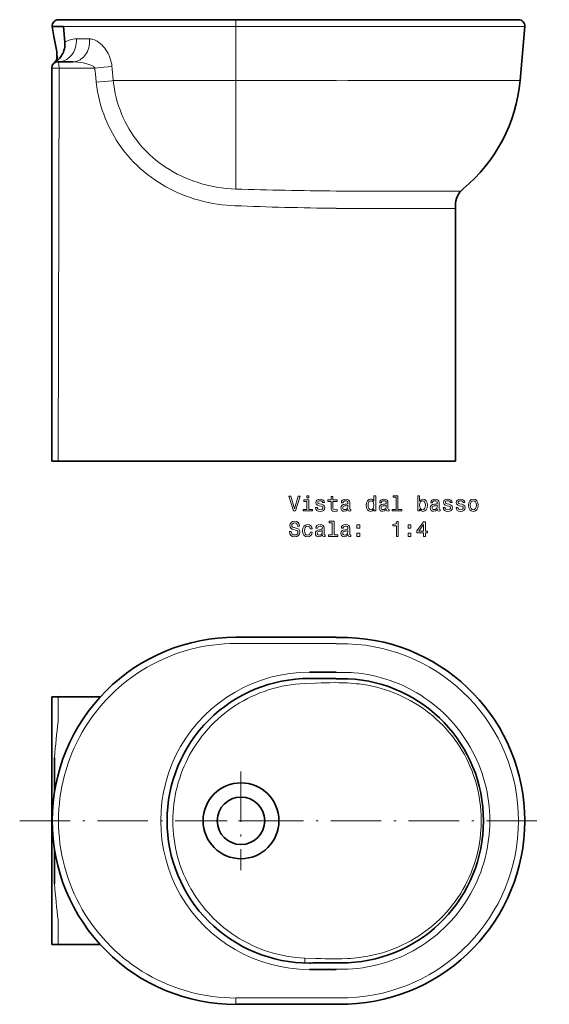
# Model space of a CAD drawing. Extents: x 46 to 344, y 35 to 284.
# Tile 2 of 2: x 218 to 344, y 35 to 269. Entities that reach past the tile are written whole.
import ezdxf

# ---------------------------------------------------------------- set-up
doc = ezdxf.new("R2010")
doc.units = 0
doc.linetypes.add('DASHDOT', pattern=[18.5, 12, -3, 0.5, -3])

msp = doc.modelspace()

# ---------------------------------------------------------------- linework, layer by layer
at = {"color": 7, "lineweight": 35, "ltscale": 0.066472}
msp.add_line((225.39, 267.44), (228.05, 267.44), dxfattribs=at)
at = {"color": 7, "lineweight": 35}
for p, q in [((226.89, 269.07), (269.07, 269.07)), ((292.94, 269.07), (269.07, 269.07)), ((336.27, 269.07), (295.69, 269.07)), ((225.28, 164.11), (225.28, 257.57)), ((321.28, 164.11), (321.28, 224.85)), ((321.28, 164.11), (321.28, 224.85)), ((292.94, 164.11), (226.78, 164.11)), ((292.94, 164.11), (226.78, 164.11)), ((321.28, 164.11), (295.69, 164.11)), ((295.69, 164.11), (321.28, 164.11)), ((269.07, 122.23), (292.94, 122.21)), ((269.07, 34.94), (292.94, 34.96))]:
    msp.add_line(p, q, dxfattribs=at)
at = {"color": 7, "lineweight": 13}
for p, q in [((228.05, 267.44), (269.07, 267.44)), ((269.07, 267.44), (292.94, 267.44)), ((337.76, 267.44), (295.69, 267.44)), ((227, 257.53), (226.92, 224.21)), ((269.07, 254.58), (239.91, 254.58)), ((292.94, 254.58), (269.07, 254.58)), ((336.64, 254.58), (295.69, 254.58)), ((292.94, 228.32), (322.52, 228.32)), ((226.92, 224.21), (226.78, 164.11)), ((292.94, 224.21), (321.28, 224.21)), ((269.07, 120.73), (292.94, 120.71)), ((292.94, 36.46), (269.07, 36.44))]:
    msp.add_line(p, q, dxfattribs=at)
at = {"color": 7, "lineweight": 35, "ltscale": 0.092832}
msp.add_line((228.05, 267.44), (228.4, 263.74), dxfattribs=at)
at = {"color": 7, "lineweight": 13, "ltscale": 0.32146}
msp.add_line((269.07, 254.58), (269.07, 267.44), dxfattribs=at)
at = {"color": 7, "lineweight": 35, "ltscale": 0.06875}
for p, q in [((295.69, 269.07), (292.94, 269.07)), ((292.94, 164.11), (295.69, 164.11)), ((295.69, 164.11), (292.94, 164.11)), ((295.69, 122.17), (292.94, 122.17)), ((295.69, 112.35), (292.94, 112.36)), ((295.69, 44.81), (292.94, 44.81)), ((295.69, 35), (292.94, 34.99))]:
    msp.add_line(p, q, dxfattribs=at)
at = {"color": 7, "lineweight": 13, "ltscale": 0.06875}
for p, q in [((295.69, 269.07), (292.94, 269.07)), ((295.69, 113.86), (292.94, 113.87)), ((292.94, 43.3), (295.69, 43.3))]:
    msp.add_line(p, q, dxfattribs=at)
at = {"color": 7, "lineweight": 35, "ltscale": 0.05608}
msp.add_line((295.18, 269.07), (292.94, 269.07), dxfattribs=at)
at = {"color": 7, "lineweight": 13, "ltscale": 0.068752}
for p, q in [((295.69, 267.44), (292.94, 267.42)), ((292.94, 120.69), (295.69, 120.67)), ((295.69, 36.5), (292.94, 36.48))]:
    msp.add_line(p, q, dxfattribs=at)
at = {"color": 7, "lineweight": 35, "ltscale": 0.322688}
msp.add_line((336.64, 254.58), (337.76, 267.44), dxfattribs=at)
at = {"color": 7, "lineweight": 13, "ltscale": 0.078656}
msp.add_line((234.28, 264.51), (231.13, 264.51), dxfattribs=at)
at = {"color": 7, "lineweight": 35, "ltscale": 0.000331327}
msp.add_line((225.95, 258.82), (225.94, 258.82), dxfattribs=at)
at = {"color": 7, "lineweight": 35, "ltscale": 0.000158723}
msp.add_line((225.95, 258.82), (225.94, 258.82), dxfattribs=at)
at = {"color": 7, "lineweight": 35, "ltscale": 0.087687}
msp.add_line((226.78, 259.07), (230.29, 259.07), dxfattribs=at)
at = {"color": 7, "lineweight": 13, "ltscale": 0.06876}
msp.add_line((295.69, 254.58), (292.94, 254.53), dxfattribs=at)
at = {"color": 7, "lineweight": 35, "ltscale": 0.0001584}
msp.add_line((321.28, 224.86), (321.28, 224.85), dxfattribs=at)
msp.add_line((321.28, 224.86), (321.28, 224.85), dxfattribs=at)
at = {"color": 7, "lineweight": 35, "ltscale": 0.0375}
for p, q in [((226.78, 164.11), (225.28, 164.11)), ((225.28, 164.11), (226.78, 164.11))]:
    msp.add_line(p, q, dxfattribs=at)
at = {"color": 7, "lineweight": 35, "ltscale": 0.034294}
for p, q in [((287.94, 113.92), (286.56, 113.92)), ((286.56, 43.25), (287.94, 43.25))]:
    msp.add_line(p, q, dxfattribs=at)
at = {"color": 7, "lineweight": 35, "ltscale": 0.019399}
for p, q in [((287.34, 112.4), (286.56, 112.42)), ((286.56, 44.75), (287.34, 44.76))]:
    msp.add_line(p, q, dxfattribs=at)
at = {"color": 7, "lineweight": 35, "ltscale": 0.07664}
for p, q in [((291, 113.92), (287.94, 113.92)), ((287.94, 43.25), (291, 43.25))]:
    msp.add_line(p, q, dxfattribs=at)
at = {"color": 7, "lineweight": 35, "ltscale": 0.03398}
for p, q in [((292.92, 113.92), (291.56, 113.92)), ((291.56, 43.25), (292.92, 43.25))]:
    msp.add_line(p, q, dxfattribs=at)
at = {"color": 7, "lineweight": 35, "ltscale": 0.001096}
msp.add_line((292.94, 113.87), (292.94, 113.91), dxfattribs=at)
at = {"color": 7, "lineweight": 35, "ltscale": 0.057662}
for p, q in [((292.48, 112.38), (290.17, 112.39)), ((290.17, 44.78), (292.48, 44.79))]:
    msp.add_line(p, q, dxfattribs=at)
at = {"color": 7, "lineweight": 35, "ltscale": 2.8801e-05}
for p, q in [((292.94, 112.36), (292.94, 112.36)), ((292.94, 44.81), (292.94, 44.81))]:
    msp.add_line(p, q, dxfattribs=at)
at = {"color": 7, "lineweight": 35, "ltscale": 9.91821e-06}
for p, q in [((292.94, 112.36), (292.94, 112.36)), ((292.94, 44.8), (292.94, 44.81))]:
    msp.add_line(p, q, dxfattribs=at)
at = {"color": 7, "lineweight": 35, "ltscale": 0.288708}
for p, q in [((225.28, 108.04), (236.83, 108.04)), ((225.28, 49.12), (236.83, 49.12))]:
    msp.add_line(p, q, dxfattribs=at)
at = {"color": 7, "lineweight": 13, "ltscale": 0.0375}
for p, q in [((225.28, 108.04), (226.78, 108.04)), ((226.78, 49.12), (225.28, 49.12)), ((269.07, 36.44), (269.07, 34.94))]:
    msp.add_line(p, q, dxfattribs=at)
at = {"color": 7, "lineweight": 35, "ltscale": 0.361496}
for p, q in [((225.28, 108.04), (225.28, 93.58)), ((225.28, 63.58), (225.28, 49.12))]:
    msp.add_line(p, q, dxfattribs=at)
at = {"color": 7, "lineweight": 13, "ltscale": 0.148134}
for p, q in [((226.78, 102.12), (226.78, 108.04)), ((226.78, 49.12), (226.78, 55.05))]:
    msp.add_line(p, q, dxfattribs=at)
at = {"color": 7, "lineweight": 35, "ltscale": 1.42988e-05}
msp.add_line((227, 109.53), (227, 109.53), dxfattribs=at)
at = {"color": 7, "lineweight": 35, "ltscale": 0.000353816}
for p, q in [((225.28, 105.42), (225.28, 105.43)), ((225.28, 51.74), (225.28, 51.75))]:
    msp.add_line(p, q, dxfattribs=at)
at = {"color": 7, "lineweight": 35, "ltscale": 0.375}
for p, q in [((225.28, 93.58), (225.28, 78.58)), ((225.28, 78.58), (225.28, 63.58))]:
    msp.add_line(p, q, dxfattribs=at)
at = {"color": 7, "lineweight": 35, "ltscale": 0.201228}
for p, q in [((225.94, 93.58), (225.94, 85.53)), ((225.94, 63.58), (225.94, 71.63))]:
    msp.add_line(p, q, dxfattribs=at)
at = {"color": 7, "linetype": 'DASHDOT', "lineweight": 13}
for p, q in [((270.28, 90.32), (270.28, 66.85)), ((217.65, 78.58), (343.6, 78.58)), ((282.01, 78.58), (258.55, 78.58))]:
    msp.add_line(p, q, dxfattribs=at)
at = {"color": 7, "lineweight": 35, "ltscale": 1.43929e-05}
msp.add_line((227, 47.64), (227, 47.64), dxfattribs=at)
at = {"color": 7, "lineweight": 13, "ltscale": 0.029198}
msp.add_line((285.44, 45.93), (285.44, 44.76), dxfattribs=at)
at = {"color": 7, "lineweight": 13, "ltscale": 0.001096}
msp.add_line((292.94, 43.25), (292.94, 43.3), dxfattribs=at)
at = {"color": 7, "lineweight": 35, "ltscale": 0.002312}
msp.add_line((292.94, 36.57), (292.94, 36.48), dxfattribs=at)
at = {"color": 7, "lineweight": 35}
for points in [[(225.39, 267.44), (225.44, 266.97), (225.5, 266.51), (225.58, 266.02), (225.76, 265.06), (226.01, 263.87), (226.09, 263.47), (226.25, 262.67), (226.39, 261.87), (226.45, 261.47), (226.49, 261.08), (226.51, 260.81), (226.52, 260.55), (226.53, 260.33), (226.52, 260.1), (226.48, 259.82), (226.46, 259.68), (226.42, 259.54)], [(291.35, 269.07), (292.57, 269.07), (292.79, 269.07), (292.94, 269.07)], [(228.4, 263.74), (228.42, 263.35), (228.41, 262.98), (228.36, 262.57), (228.29, 262.16), (228.18, 261.77), (228.04, 261.38), (227.89, 261.03), (227.71, 260.7), (227.51, 260.38), (227.35, 260.15), (227.17, 259.93), (226.98, 259.71), (226.78, 259.5), (226.53, 259.26), (226.25, 259.04), (225.96, 258.83)], [(225.94, 258.81), (226.1, 259.02), (226.18, 259.12), (226.32, 259.35), (226.42, 259.54), (226.57, 259.88), (226.65, 260.13), (226.67, 260.21), (226.67, 260.21), (226.67, 260.21), (226.64, 260.06)], [(225.94, 258.81), (226.04, 258.94), (226.19, 259.14), (226.33, 259.36), (226.42, 259.54)], [(226.24, 259.11), (226.09, 258.95), (225.99, 258.85), (225.94, 258.81)], [(290.17, 112.39), (288.46, 112.39), (287.34, 112.4)], [(292.94, 112.36), (292.88, 112.37), (292.82, 112.38), (292.54, 112.38), (292.48, 112.38)], [(287.34, 44.76), (288.46, 44.78), (290.17, 44.78)], [(292.94, 44.81), (292.88, 44.79), (292.82, 44.79), (292.54, 44.79), (292.48, 44.79)]]:
    msp.add_lwpolyline(points, dxfattribs=at)
at = {"color": 7, "lineweight": 13}
for points in [[(226.79, 259.07), (227.16, 259.09), (227.53, 259.15), (227.9, 259.24), (228.25, 259.36), (228.6, 259.52), (228.93, 259.72), (229.19, 259.9), (229.44, 260.11), (229.68, 260.33), (229.9, 260.57), (230.04, 260.75), (230.17, 260.92), (230.41, 261.3), (230.62, 261.69), (230.79, 262.1), (230.93, 262.52), (231.04, 262.96), (231.11, 263.4), (231.14, 263.85), (231.14, 264.3), (231.13, 264.51)], [(231.13, 264.51), (230.74, 264.49), (230.37, 264.45), (230.01, 264.38), (229.67, 264.3), (229.45, 264.23), (229.24, 264.15), (228.84, 263.98), (228.61, 263.87), (228.4, 263.74)], [(230.29, 259.07), (230.61, 259.09), (230.93, 259.14), (231.25, 259.22), (231.56, 259.33), (231.86, 259.47), (232.02, 259.56), (232.19, 259.67), (232.5, 259.9), (232.79, 260.16), (233.05, 260.45), (233.29, 260.77), (233.42, 260.95), (233.53, 261.14), (233.74, 261.53), (233.91, 261.95), (234.06, 262.38), (234.17, 262.82), (234.24, 263.23), (234.28, 263.66), (234.29, 264.08), (234.28, 264.51)], [(239.6, 257.91), (239.57, 258.19), (239.53, 258.46), (239.42, 259.01), (239.27, 259.54), (239.1, 260.05), (238.89, 260.55), (238.67, 261.01), (238.42, 261.45), (238.15, 261.87), (237.87, 262.27), (237.56, 262.64), (237.24, 262.99), (236.86, 263.35), (236.67, 263.51), (236.46, 263.67), (236.26, 263.81), (236.06, 263.94), (235.74, 264.12), (235.41, 264.27), (235.07, 264.39), (234.9, 264.43), (234.73, 264.47), (234.51, 264.5), (234.28, 264.51)], [(225.28, 257.57), (225.28, 257.57), (225.28, 257.57), (225.28, 257.57), (225.29, 257.57), (225.36, 257.56), (225.77, 257.54), (226.37, 257.53), (227, 257.53)], [(227, 257.53), (227, 257.85), (226.98, 258.16), (226.96, 258.4), (226.94, 258.63), (226.91, 258.78), (226.88, 258.91), (226.84, 259.01), (226.82, 259.05), (226.8, 259.06), (226.78, 259.07)], [(235.51, 257.55), (235.45, 257.67), (235.35, 257.78), (235.23, 257.88), (235.09, 257.99), (234.93, 258.08), (234.76, 258.17), (234.55, 258.27), (234.33, 258.36), (233.86, 258.52), (233.36, 258.67), (232.74, 258.81), (232.11, 258.92), (231.46, 259.01), (231.12, 259.04), (230.78, 259.06), (230.29, 259.07)], [(239.6, 257.91), (238.68, 257.84), (237.66, 257.75), (235.51, 257.55)], [(235.87, 254.22), (237.79, 254.4), (239.6, 254.56), (239.91, 254.58)], [(235.87, 254.22), (236.01, 253.09), (236.18, 251.97), (236.4, 250.86), (236.53, 250.3), (236.66, 249.75), (236.85, 249.02), (237.06, 248.29), (237.29, 247.56), (237.62, 246.62), (237.97, 245.69), (238.36, 244.76), (238.77, 243.85), (239.21, 242.95), (239.69, 242.06), (240.19, 241.19), (240.71, 240.33), (241.31, 239.43), (241.94, 238.55), (242.59, 237.69), (243.28, 236.84), (244, 236.02), (244.75, 235.22), (245.53, 234.45), (246.34, 233.7), (247.17, 232.97), (248.04, 232.27), (248.93, 231.59), (249.77, 231), (250.63, 230.42), (251.52, 229.87), (252.43, 229.35), (253.36, 228.85), (254.31, 228.38), (255.27, 227.93), (256.25, 227.51), (257.26, 227.12), (258.27, 226.76), (259.3, 226.43), (260.34, 226.13), (261.4, 225.86), (262.47, 225.62), (263.55, 225.4), (264.64, 225.22), (265.73, 225.08), (266.84, 224.96), (267.83, 224.88), (268.84, 224.83)], [(269.06, 228.81), (267.91, 228.87), (266.76, 228.96), (265.62, 229.1), (264.49, 229.27), (263.37, 229.48), (262.26, 229.72), (261.18, 230), (260.11, 230.32), (259.06, 230.66), (258.03, 231.05), (257.02, 231.46), (256.03, 231.91), (255.08, 232.38), (254.14, 232.88), (253.24, 233.42), (252.36, 233.98), (251.5, 234.57), (250.75, 235.12), (250.02, 235.69), (249.32, 236.29), (248.63, 236.91), (247.97, 237.54), (247.34, 238.2), (246.72, 238.87), (246.05, 239.66), (245.41, 240.47), (244.8, 241.3), (244.23, 242.16), (243.69, 243.03), (243.18, 243.92), (242.71, 244.82), (242.28, 245.74), (241.87, 246.67), (241.51, 247.62), (241.17, 248.59), (240.87, 249.57), (240.6, 250.56), (240.38, 251.55), (240.19, 252.56), (240.03, 253.57), (239.91, 254.58)], [(269.07, 254.58), (269.06, 232.66), (269.06, 228.81)], [(329.46, 78.58), (329.44, 79.73), (329.38, 80.87), (329.29, 82.01), (329.16, 83.14), (329, 84.28), (328.79, 85.4), (328.55, 86.52), (328.28, 87.63), (327.97, 88.73), (327.62, 89.82), (327.24, 90.9), (326.82, 91.96), (326.37, 93.02), (325.89, 94.05), (325.37, 95.07), (324.82, 96.07), (324.24, 97.06), (323.63, 98.02), (322.98, 98.97), (322.31, 99.89), (321.6, 100.79), (320.87, 101.67), (320.11, 102.52), (319.32, 103.35), (318.5, 104.15), (317.66, 104.93), (316.8, 105.68), (315.91, 106.39), (314.98, 107.1), (314.03, 107.77), (313.05, 108.41), (312.06, 109.02), (311.05, 109.59), (310.02, 110.13), (308.97, 110.64), (307.9, 111.11), (306.82, 111.54), (305.73, 111.94), (304.69, 112.28), (303.65, 112.59), (302.59, 112.87), (301.53, 113.12), (300.46, 113.33), (299.38, 113.51), (298.3, 113.65), (297.21, 113.76), (296.45, 113.82), (295.69, 113.86)], [(254.07, 78.58), (254.09, 79.57), (254.13, 80.56), (254.21, 81.55), (254.31, 82.54), (254.45, 83.53), (254.62, 84.52), (254.82, 85.51), (255.07, 86.59), (255.36, 87.67), (255.7, 88.75), (255.88, 89.29), (256.07, 89.83), (256.4, 90.69), (256.75, 91.54), (257.13, 92.39), (257.54, 93.24), (257.98, 94.07), (258.51, 95.02), (259.07, 95.95), (259.67, 96.87), (260.3, 97.77), (260.97, 98.66), (261.67, 99.52), (262.4, 100.37), (263.17, 101.2), (263.96, 102), (264.79, 102.77), (265.58, 103.47), (266.41, 104.15), (267.25, 104.8), (268.12, 105.42), (269.01, 106.02), (269.93, 106.59), (270.86, 107.13), (271.81, 107.64), (272.78, 108.12), (273.77, 108.56), (274.77, 108.98), (275.79, 109.36), (276.82, 109.71), (277.87, 110.02), (278.93, 110.3), (280, 110.55), (281.07, 110.76), (282.16, 110.93), (283.24, 111.07), (284.34, 111.17), (285.44, 111.23)], [(285.44, 111.23), (288.03, 111.34), (289.33, 111.38), (290.31, 111.41), (291.29, 111.42), (292.78, 111.43), (293.53, 111.42), (294.28, 111.41), (295.64, 111.35), (296.32, 111.3), (297, 111.25), (297.67, 111.18), (298.35, 111.11), (299.32, 110.97), (300.44, 110.79)], [(327.42, 78.58), (327.41, 78.87), (327.39, 79.94), (327.33, 81), (327.23, 82.06), (327.1, 83.12), (326.94, 84.17), (326.74, 85.22), (326.51, 86.25), (326.25, 87.28), (325.94, 88.32), (325.6, 89.36), (325.23, 90.38), (324.82, 91.38), (324.38, 92.38), (323.9, 93.35), (323.4, 94.31), (322.86, 95.25), (322.3, 96.17), (321.69, 97.08), (321.06, 97.97), (320.4, 98.83), (319.71, 99.67), (319, 100.49), (318.26, 101.28), (317.49, 102.05), (316.7, 102.78), (315.89, 103.5), (315.05, 104.19), (314.19, 104.85), (313.3, 105.48), (312.4, 106.08), (311.48, 106.65), (310.54, 107.19), (309.59, 107.69), (308.62, 108.17), (307.64, 108.61), (306.65, 109.02), (305.64, 109.4), (304.63, 109.74), (303.61, 110.05), (302.56, 110.33), (301.5, 110.58), (300.44, 110.79)], [(254.07, 78.58), (254.09, 77.51), (254.14, 76.43), (254.23, 75.35), (254.36, 74.27), (254.52, 73.19), (254.72, 72.11), (254.95, 71.07), (255.21, 70.04), (255.51, 69.01), (255.84, 67.98), (256.21, 66.95), (256.62, 65.92), (257.07, 64.91), (257.56, 63.89), (258.09, 62.89), (258.36, 62.4), (258.65, 61.9), (259.25, 60.94), (259.56, 60.46), (259.88, 59.99), (260.32, 59.37), (260.78, 58.75), (261.26, 58.15), (261.85, 57.43), (262.46, 56.73), (263.1, 56.04), (263.75, 55.37), (264.43, 54.72), (265.27, 53.97), (266.13, 53.24), (267.02, 52.54), (267.94, 51.87), (268.88, 51.23), (269.37, 50.92), (269.85, 50.62), (270.59, 50.19), (271.35, 49.77), (272.11, 49.37), (272.89, 49), (273.87, 48.56), (274.87, 48.15), (275.88, 47.77), (276.91, 47.43), (277.94, 47.12), (278.99, 46.85), (280.05, 46.61), (281.11, 46.4), (282.19, 46.23), (283.27, 46.09), (284.35, 46), (285.44, 45.93)], [(295.69, 43.3), (296.87, 43.37), (298.04, 43.49), (299.22, 43.64), (300.38, 43.82), (301.54, 44.05), (302.69, 44.32), (303.84, 44.62), (304.97, 44.97), (306.05, 45.34), (307.12, 45.74), (308.18, 46.18), (309.22, 46.65), (310.24, 47.15), (311.25, 47.69), (312.24, 48.26), (313.22, 48.86), (314.17, 49.49), (315.1, 50.16), (316.01, 50.85), (316.9, 51.57), (317.76, 52.33), (318.6, 53.1), (319.41, 53.91), (320.19, 54.74), (320.95, 55.6), (321.68, 56.48), (322.38, 57.38), (323.06, 58.3), (323.7, 59.25), (324.31, 60.22), (324.89, 61.21), (325.43, 62.21), (325.95, 63.23), (326.43, 64.27), (326.87, 65.32), (327.29, 66.39), (327.66, 67.47), (328.01, 68.56), (328.31, 69.66), (328.58, 70.77), (328.82, 71.89), (329.02, 73.02), (329.18, 74.15), (329.3, 75.25), (329.39, 76.36), (329.44, 77.47), (329.46, 78.58)], [(300.44, 46.38), (301.51, 46.59), (302.57, 46.84), (303.63, 47.12), (304.68, 47.44), (305.72, 47.8), (306.75, 48.19), (307.74, 48.6), (308.72, 49.04), (309.69, 49.52), (310.64, 50.03), (311.57, 50.57), (312.49, 51.14), (313.39, 51.75), (314.27, 52.38), (315.13, 53.04), (315.96, 53.73), (316.78, 54.45), (317.57, 55.2), (318.34, 55.97), (319.1, 56.79), (319.83, 57.63), (320.53, 58.5), (321.2, 59.39), (321.84, 60.3), (322.45, 61.24), (323.03, 62.2), (323.57, 63.18), (324.09, 64.18), (324.56, 65.2), (324.98, 66.18), (325.37, 67.17), (325.72, 68.17), (326.05, 69.19), (326.33, 70.21), (326.59, 71.25), (326.81, 72.29), (326.99, 73.33), (327.15, 74.37), (327.26, 75.41), (327.35, 76.46), (327.38, 77.17), (327.41, 77.87), (327.42, 78.58)], [(285.44, 45.93), (288.03, 45.83), (289.33, 45.79), (290.31, 45.76), (291.29, 45.74), (292.78, 45.73), (293.53, 45.74), (294.28, 45.76), (295.64, 45.82), (296.32, 45.86), (297, 45.92), (297.68, 45.98), (298.35, 46.06), (299.32, 46.19), (300.44, 46.38)]]:
    msp.add_lwpolyline(points, dxfattribs=at)
for points in [[(283.91, 155.76), (283.03, 152.78), (282.13, 155.76), (281.65, 155.76), (282.78, 152.26), (283.28, 152.26), (284.39, 155.76)], [(286.38, 152.63), (286.38, 154.88), (285.24, 154.88), (285.24, 154.5), (285.94, 154.5), (285.94, 152.63), (285.03, 152.63), (285.03, 152.26), (287.3, 152.26), (287.3, 152.63)], [(286.4, 155.88), (285.93, 155.88), (285.93, 155.37), (286.4, 155.37)], [(289.39, 153.84), (288.96, 153.94), (288.64, 154.05), (288.53, 154.29), (288.56, 154.46), (288.67, 154.58), (288.84, 154.65), (289.09, 154.68), (289.33, 154.65), (289.51, 154.56), (289.63, 154.43), (289.68, 154.24), (290.12, 154.24), (290.12, 154.25), (290.04, 154.58), (289.84, 154.84), (289.51, 155), (289.09, 155.06), (288.66, 155), (288.35, 154.83), (288.15, 154.59), (288.09, 154.27), (288.14, 153.97), (288.28, 153.76), (288.51, 153.61), (288.85, 153.5), (289.34, 153.38), (289.64, 153.26), (289.72, 153.16), (289.75, 153), (289.71, 152.82), (289.59, 152.68), (289.39, 152.59), (289.13, 152.56), (288.85, 152.59), (288.65, 152.69), (288.51, 152.86), (288.46, 153.1), (288.03, 153.1), (288.1, 152.7), (288.31, 152.4), (288.63, 152.23), (289.09, 152.16), (289.56, 152.23), (289.91, 152.4), (290.12, 152.69), (290.2, 153.05), (290.14, 153.37), (289.99, 153.59), (289.73, 153.73)], [(291.69, 154.5), (291.69, 153.14), (291.72, 152.7), (291.86, 152.4), (292.15, 152.22), (292.62, 152.16), (293.15, 152.19), (293.15, 152.57), (292.77, 152.54), (292.42, 152.58), (292.23, 152.71), (292.15, 152.92), (292.13, 153.22), (292.13, 154.5), (293.15, 154.5), (293.15, 154.88), (292.13, 154.88), (292.13, 155.67), (291.69, 155.67), (291.69, 154.88), (290.92, 154.88), (290.92, 154.5)], [(295.74, 152.61), (295.74, 152.6), (295.77, 152.42), (295.84, 152.3), (296.16, 152.21), (296.41, 152.25), (296.41, 152.59), (296.3, 152.58), (296.16, 152.64), (296.13, 152.84), (296.13, 154.24), (296.07, 154.6), (295.9, 154.85), (295.59, 155.01), (295.16, 155.06), (294.73, 155), (294.42, 154.83), (294.22, 154.56), (294.16, 154.21), (294.16, 154.18), (294.56, 154.18), (294.59, 154.39), (294.7, 154.54), (294.88, 154.63), (295.14, 154.67), (295.39, 154.64), (295.56, 154.57), (295.67, 154.44), (295.71, 154.25), (295.69, 154.04), (295.6, 153.94), (295.4, 153.89), (295.02, 153.85), (294.59, 153.76), (294.28, 153.59), (294.1, 153.34), (294.05, 152.97), (294.1, 152.64), (294.25, 152.39), (294.51, 152.23), (294.85, 152.18), (295.32, 152.28)], [(301.87, 152.68), (301.87, 152.26), (302.31, 152.26), (302.31, 155.88), (301.87, 155.88), (301.87, 154.55), (301.54, 154.94), (301.33, 155.03), (301.09, 155.06), (300.66, 154.96), (300.33, 154.68), (300.11, 154.22), (300.04, 153.61), (300.11, 153), (300.33, 152.55), (300.66, 152.26), (301.09, 152.16), (301.33, 152.2), (301.54, 152.29)], [(301.17, 154.66), (301.46, 154.59), (301.68, 154.4), (301.81, 154.07), (301.86, 153.61), (301.81, 153.16), (301.68, 152.83), (301.46, 152.63), (301.17, 152.56), (300.89, 152.63), (300.68, 152.83), (300.54, 153.16), (300.49, 153.61), (300.54, 154.06), (300.68, 154.39), (300.89, 154.59)], [(304.85, 152.61), (304.85, 152.6), (304.87, 152.42), (304.95, 152.3), (305.27, 152.21), (305.51, 152.25), (305.51, 152.59), (305.41, 152.58), (305.27, 152.64), (305.24, 152.84), (305.24, 154.24), (305.18, 154.6), (305.01, 154.85), (304.7, 155.01), (304.26, 155.06), (303.84, 155), (303.53, 154.83), (303.33, 154.56), (303.27, 154.21), (303.27, 154.18), (303.66, 154.18), (303.7, 154.39), (303.81, 154.54), (303.99, 154.63), (304.25, 154.67), (304.5, 154.64), (304.67, 154.57), (304.78, 154.44), (304.81, 154.25), (304.79, 154.04), (304.71, 153.94), (304.51, 153.89), (304.13, 153.85), (303.7, 153.76), (303.39, 153.59), (303.21, 153.34), (303.15, 152.97), (303.2, 152.64), (303.36, 152.39), (303.61, 152.23), (303.96, 152.18), (304.43, 152.28)], [(307.16, 155.51), (307.16, 152.63), (306.25, 152.63), (306.25, 152.26), (308.51, 152.26), (308.51, 152.63), (307.6, 152.63), (307.6, 155.88), (306.46, 155.88), (306.46, 155.51)], [(312.77, 152.68), (313.09, 152.29), (313.54, 152.16), (313.97, 152.26), (314.3, 152.55), (314.52, 153), (314.6, 153.61), (314.52, 154.22), (314.3, 154.68), (313.97, 154.96), (313.54, 155.06), (313.1, 154.93), (312.92, 154.77), (312.77, 154.55), (312.77, 155.88), (312.32, 155.88), (312.32, 152.26), (312.77, 152.26)], [(314.14, 153.61), (314.09, 153.16), (313.96, 152.83), (313.74, 152.63), (313.47, 152.56), (313.17, 152.63), (312.95, 152.83), (312.82, 153.16), (312.77, 153.61), (312.82, 154.07), (312.95, 154.4), (313.17, 154.59), (313.47, 154.66), (313.74, 154.59), (313.96, 154.39), (314.09, 154.06)], [(316.99, 152.61), (316.99, 152.6), (317.02, 152.42), (317.09, 152.3), (317.41, 152.21), (317.66, 152.25), (317.66, 152.59), (317.55, 152.58), (317.41, 152.64), (317.39, 152.84), (317.39, 154.24), (317.33, 154.6), (317.15, 154.85), (316.84, 155.01), (316.41, 155.06), (315.98, 155), (315.67, 154.83), (315.48, 154.56), (315.41, 154.21), (315.41, 154.18), (315.81, 154.18), (315.84, 154.39), (315.95, 154.54), (316.14, 154.63), (316.39, 154.67), (316.64, 154.64), (316.82, 154.57), (316.92, 154.44), (316.96, 154.25), (316.94, 154.04), (316.86, 153.94), (316.66, 153.89), (316.28, 153.85), (315.84, 153.76), (315.54, 153.59), (315.35, 153.34), (315.3, 152.97), (315.35, 152.64), (315.51, 152.39), (315.76, 152.23), (316.11, 152.18), (316.57, 152.28)], [(319.75, 153.84), (319.32, 153.94), (319, 154.05), (318.89, 154.29), (318.92, 154.46), (319.03, 154.58), (319.2, 154.65), (319.45, 154.68), (319.69, 154.65), (319.87, 154.56), (319.99, 154.43), (320.04, 154.24), (320.48, 154.24), (320.48, 154.25), (320.4, 154.58), (320.2, 154.84), (319.87, 155), (319.45, 155.06), (319.02, 155), (318.71, 154.83), (318.51, 154.59), (318.45, 154.27), (318.5, 153.97), (318.64, 153.76), (318.87, 153.61), (319.21, 153.5), (319.7, 153.38), (320, 153.26), (320.08, 153.16), (320.11, 153), (320.07, 152.82), (319.95, 152.68), (319.75, 152.59), (319.49, 152.56), (319.21, 152.59), (319.01, 152.69), (318.87, 152.86), (318.82, 153.1), (318.39, 153.1), (318.46, 152.7), (318.67, 152.4), (319, 152.23), (319.45, 152.16), (319.92, 152.23), (320.27, 152.4), (320.48, 152.69), (320.56, 153.05), (320.5, 153.37), (320.35, 153.59), (320.09, 153.73)], [(322.78, 153.84), (322.35, 153.94), (322.04, 154.05), (321.93, 154.29), (321.96, 154.46), (322.07, 154.58), (322.24, 154.65), (322.49, 154.68), (322.72, 154.65), (322.91, 154.56), (323.03, 154.43), (323.08, 154.24), (323.51, 154.24), (323.51, 154.25), (323.44, 154.58), (323.23, 154.84), (322.91, 155), (322.49, 155.06), (322.06, 155), (321.74, 154.83), (321.55, 154.59), (321.49, 154.27), (321.53, 153.97), (321.67, 153.76), (321.91, 153.61), (322.24, 153.5), (322.74, 153.38), (323.04, 153.26), (323.12, 153.16), (323.15, 153), (323.11, 152.82), (322.98, 152.68), (322.79, 152.59), (322.53, 152.56), (322.25, 152.59), (322.05, 152.69), (321.91, 152.86), (321.85, 153.1), (321.43, 153.1), (321.5, 152.7), (321.7, 152.4), (322.03, 152.23), (322.49, 152.16), (322.96, 152.23), (323.31, 152.4), (323.52, 152.69), (323.59, 153.05), (323.54, 153.37), (323.38, 153.59), (323.13, 153.73)], [(324.36, 153.61), (324.44, 152.99), (324.67, 152.54), (325.04, 152.26), (325.54, 152.16), (326.03, 152.26), (326.39, 152.53), (326.63, 152.99), (326.71, 153.61), (326.63, 154.22), (326.39, 154.68), (326.03, 154.96), (325.54, 155.06), (325.04, 154.96), (324.67, 154.68), (324.44, 154.22)], [(324.82, 153.61), (324.86, 154.07), (325, 154.4), (325.23, 154.6), (325.54, 154.67), (325.84, 154.6), (326.07, 154.4), (326.21, 154.07), (326.26, 153.61), (326.21, 153.16), (326.07, 152.82), (325.84, 152.62), (325.54, 152.56), (325.23, 152.62), (325, 152.82), (324.86, 153.16)], [(295.69, 153.21), (295.63, 152.94), (295.47, 152.74), (295.23, 152.61), (294.93, 152.57), (294.74, 152.59), (294.6, 152.67), (294.52, 152.81), (294.49, 153.01), (294.51, 153.19), (294.59, 153.31), (294.91, 153.45), (295.32, 153.51), (295.69, 153.63)], [(304.8, 153.21), (304.74, 152.94), (304.58, 152.74), (304.33, 152.61), (304.04, 152.57), (303.85, 152.59), (303.71, 152.67), (303.62, 152.81), (303.6, 153.01), (303.62, 153.19), (303.7, 153.31), (304.02, 153.45), (304.43, 153.51), (304.8, 153.63)], [(316.94, 153.21), (316.88, 152.94), (316.72, 152.74), (316.48, 152.61), (316.18, 152.57), (315.99, 152.59), (315.85, 152.67), (315.77, 152.81), (315.74, 153.01), (315.76, 153.19), (315.84, 153.31), (316.17, 153.45), (316.57, 153.51), (316.94, 153.63)], [(282.24, 147.37), (281.78, 147.37), (281.88, 146.83), (282.13, 146.44), (282.52, 146.2), (283.04, 146.11), (283.56, 146.2), (283.95, 146.42), (284.2, 146.77), (284.29, 147.22), (284.21, 147.64), (284, 147.91), (283.66, 148.08), (283.2, 148.21), (282.8, 148.31), (282.55, 148.42), (282.4, 148.58), (282.36, 148.83), (282.4, 149.06), (282.53, 149.23), (282.73, 149.35), (283.01, 149.39), (283.29, 149.34), (283.52, 149.2), (283.66, 148.97), (283.73, 148.67), (284.19, 148.67), (284.19, 148.68), (284.11, 149.15), (283.87, 149.5), (283.5, 149.73), (283, 149.8), (282.54, 149.73), (282.19, 149.51), (281.96, 149.19), (281.88, 148.76), (281.95, 148.38), (282.14, 148.13), (282.44, 147.96), (282.86, 147.82), (283.26, 147.71), (283.57, 147.6), (283.76, 147.44), (283.82, 147.17), (283.76, 146.91), (283.61, 146.71), (283.37, 146.58), (283.06, 146.54), (282.72, 146.59), (282.46, 146.76), (282.29, 147.02)], [(286.75, 148.02), (287.19, 148.02), (287.1, 148.42), (286.88, 148.74), (286.54, 148.94), (286.1, 149.01), (285.62, 148.91), (285.25, 148.63), (285.02, 148.17), (284.94, 147.56), (285.01, 146.95), (285.24, 146.49), (285.6, 146.21), (286.09, 146.11), (286.52, 146.19), (286.86, 146.4), (287.09, 146.74), (287.19, 147.18), (286.77, 147.18), (286.69, 146.9), (286.55, 146.68), (286.35, 146.55), (286.1, 146.51), (285.8, 146.58), (285.57, 146.78), (285.44, 147.11), (285.39, 147.57), (285.44, 148.03), (285.58, 148.35), (285.81, 148.56), (286.1, 148.63), (286.37, 148.58), (286.56, 148.47), (286.69, 148.27)], [(289.67, 146.56), (289.67, 146.55), (289.69, 146.38), (289.77, 146.26), (290.09, 146.16), (290.33, 146.2), (290.33, 146.54), (290.23, 146.53), (290.09, 146.59), (290.06, 146.8), (290.06, 148.2), (290, 148.56), (289.83, 148.81), (289.52, 148.96), (289.08, 149.01), (288.66, 148.95), (288.35, 148.78), (288.15, 148.52), (288.09, 148.16), (288.09, 148.13), (288.48, 148.13), (288.52, 148.34), (288.63, 148.5), (288.81, 148.59), (289.07, 148.62), (289.32, 148.6), (289.49, 148.52), (289.6, 148.39), (289.63, 148.21), (289.61, 148), (289.53, 147.89), (289.33, 147.84), (288.95, 147.8), (288.52, 147.71), (288.21, 147.55), (288.03, 147.3), (287.97, 146.92), (288.02, 146.59), (288.18, 146.34), (288.43, 146.19), (288.78, 146.13), (289.25, 146.24)], [(289.62, 147.16), (289.56, 146.9), (289.4, 146.69), (289.15, 146.56), (288.86, 146.52), (288.67, 146.54), (288.53, 146.62), (288.44, 146.77), (288.42, 146.96), (288.44, 147.14), (288.52, 147.26), (288.84, 147.41), (289.25, 147.47), (289.62, 147.59)], [(291.98, 149.46), (291.98, 146.58), (291.07, 146.58), (291.07, 146.21), (293.33, 146.21), (293.33, 146.58), (292.42, 146.58), (292.42, 149.83), (291.28, 149.83), (291.28, 149.46)], [(295.74, 146.56), (295.74, 146.55), (295.77, 146.38), (295.84, 146.26), (296.16, 146.16), (296.41, 146.2), (296.41, 146.54), (296.3, 146.53), (296.16, 146.59), (296.13, 146.8), (296.13, 148.2), (296.07, 148.56), (295.9, 148.81), (295.59, 148.96), (295.16, 149.01), (294.73, 148.95), (294.42, 148.78), (294.22, 148.52), (294.16, 148.16), (294.16, 148.13), (294.56, 148.13), (294.59, 148.34), (294.7, 148.5), (294.88, 148.59), (295.14, 148.62), (295.39, 148.6), (295.56, 148.52), (295.67, 148.39), (295.71, 148.21), (295.69, 148), (295.6, 147.89), (295.4, 147.84), (295.02, 147.8), (294.59, 147.71), (294.28, 147.55), (294.1, 147.3), (294.05, 146.92), (294.1, 146.59), (294.25, 146.34), (294.51, 146.19), (294.85, 146.13), (295.32, 146.24)], [(295.69, 147.16), (295.63, 146.9), (295.47, 146.69), (295.23, 146.56), (294.93, 146.52), (294.74, 146.54), (294.6, 146.62), (294.52, 146.77), (294.49, 146.96), (294.51, 147.14), (294.59, 147.26), (294.91, 147.41), (295.32, 147.47), (295.69, 147.59)], [(297.86, 148.17), (298.56, 148.17), (298.56, 148.92), (297.86, 148.92)], [(307.23, 146.21), (307.69, 146.21), (307.69, 149.74), (307.35, 149.74), (307.25, 149.43), (307.07, 149.22), (306.8, 149.1), (306.41, 149.06), (306.41, 148.7), (307.23, 148.7)], [(310.01, 148.17), (310.7, 148.17), (310.7, 148.92), (310.01, 148.92)], [(313.67, 146.21), (314.12, 146.21), (314.12, 147.08), (314.62, 147.08), (314.62, 147.48), (314.12, 147.48), (314.12, 149.64), (313.66, 149.64), (312.13, 147.52), (312.13, 147.08), (313.67, 147.08)], [(312.55, 147.48), (313.67, 149.05), (313.67, 147.48)], [(297.86, 146.21), (298.56, 146.21), (298.56, 146.96), (297.86, 146.96)], [(310.01, 146.21), (310.7, 146.21), (310.7, 146.96), (310.01, 146.96)]]:
    msp.add_lwpolyline(points, close=True, dxfattribs=at)
at = {"color": 7, "lineweight": 35}
for radius in [9.02, 5.64]:
    msp.add_circle((270.28, 78.58), radius, dxfattribs=at)
for centre, radius, start, end in [((226.89, 267.57), 1.5, 90.0046, 184.9954), ((336.27, 267.57), 1.5, 355.0046, 89.9954), ((226.78, 257.57), 1.5, 90.0036, 179.9964), ((299.28, 257.85), 37.5, 309.4393, 354.9998), ((326.28, 225.03), 4.99, 129.4577, 182.0028), ((326.28, 225.03), 4.99, 129.4577, 182.0029), ((269.03, 78.58), 43.65, 89.9486, 180), ((294.15, 78.58), 43.61, 0, 87.9873), ((286.53, 78.58), 33.84, 89.9485, 180), ((286.6, 98.67), 13.75, 88.8597, 90.1322), ((291.53, 78.58), 35.34, 89.9487, 90.8609), ((294.15, 78.58), 33.8, 360, 87.4029), ((269.03, 78.58), 43.65, 180, 270.0514), ((286.53, 78.58), 33.84, 180, 270.0515), ((294.15, 78.58), 33.8, 272.5971, 0), ((294.15, 78.58), 43.61, 272.0127, 360), ((286.6, 58.41), 13.67, 269.863, 271.1432), ((291.53, 78.59), 35.34, 269.1391, 270.0513)]:
    msp.add_arc(centre, radius, start, end, dxfattribs=at)
at = {"color": 7, "lineweight": 13}
for centre, radius, start, end in [((-270.5, 267.93), 539.57, 359.9475, 0.1206), ((3494.88, 562.91), 3269.54, 185.35268, 185.41125), ((309.22, -34617.71), 34875.34, 90.121088, 90.135069), ((3134.08, 563.17), 2914.64, 186.01896, 186.08479), ((269.03, 78.58), 42.15, 89.9488, 270.0512), ((294.15, 78.58), 42.11, 0.0002, 87.9154), ((286.53, 78.58), 35.34, 89.9486, 270.0515), ((294.15, 78.58), 42.11, 272.0846, 359.9998)]:
    msp.add_arc(centre, radius, start, end, dxfattribs=at)
for centre, major_axis, ratio, start_param, end_param in [((306.05, 237.02), (103.39, 0.09), 0.084684, 4.346466, 4.585169), ((305.23, 235.87), (107.2, 0.02), 0.109406, 4.365999, 4.59746), ((275.87, -37.03), (36.38, -165.99), 0.210667, 3.673834, 3.761955), ((275.87, 194.19), (-36.38, -165.99), 0.210667, 5.662823, 5.750944)]:
    msp.add_ellipse(centre, major_axis=major_axis, ratio=ratio, start_param=start_param, end_param=end_param, dxfattribs=at)

doc.saveas('drawing.dxf')
